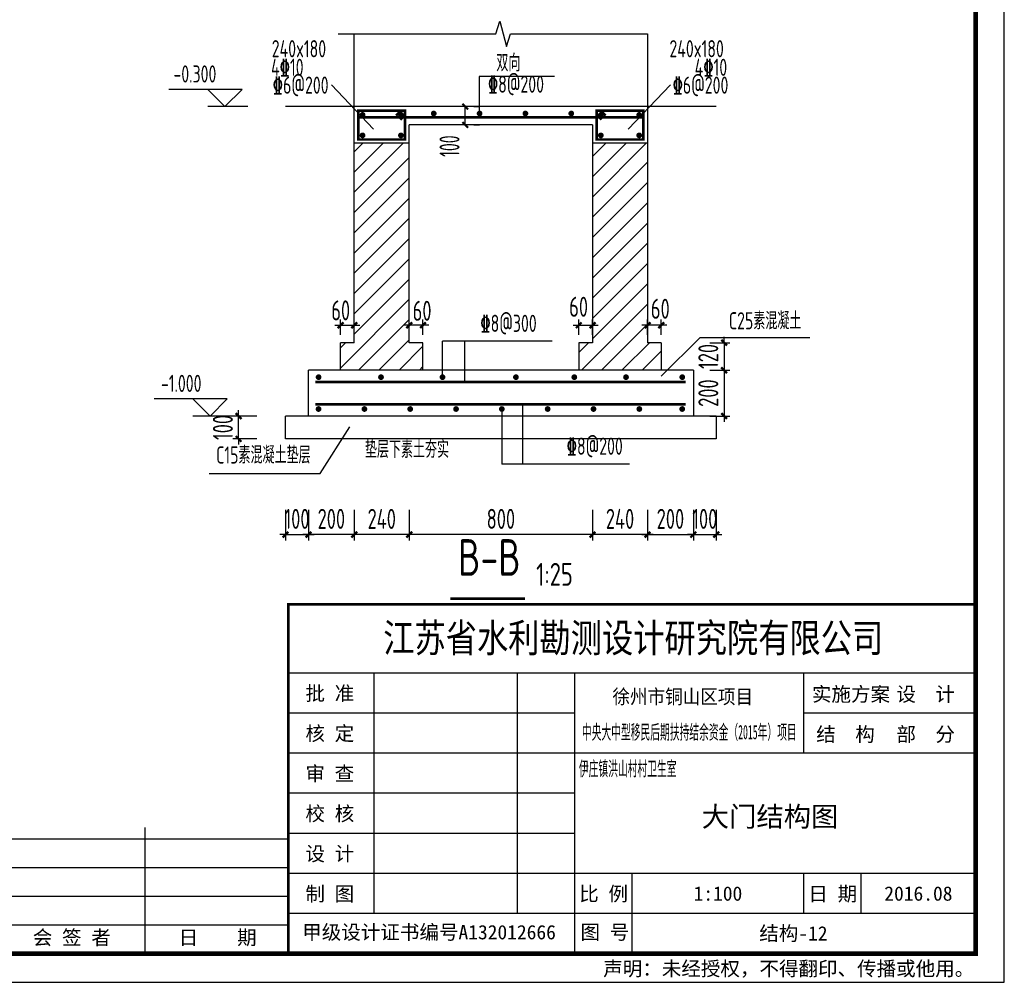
# Model space of a CAD drawing. Extents: x 4550910 to 19796140, y 148416 to 4611575.
# Tile 11 of 49: x 9756121 to 9773311, y 2004592 to 2021398. Entities that reach past the tile are written whole.
import ezdxf
from ezdxf.enums import TextEntityAlignment as Align

# ---------------------------------------------------------------- set-up
doc = ezdxf.new("R2010")
doc.units = 0
doc.header["$LTSCALE"] = 1000
doc.layers.get('0').update_dxf_attribs({"linetype": 'CONTINUOUS'})
doc.layers.get('Defpoints').update_dxf_attribs({"linetype": 'CONTINUOUS'})
for name, color, linetype in [('DIM', 3, 'CONTINUOUS'), ('NUM', 7, 'CONTINUOUS'), ('PUB_DIM', 94, 'CONTINUOUS'), ('PUB_HATCH', 8, 'CONTINUOUS'), ('REIN', 1, 'CONTINUOUS'), ('TEXT', 7, 'CONTINUOUS'), ('THIN', 7, 'CONTINUOUS'), ('图框', 7, 'CONTINUOUS')]:
    doc.layers.add(name, color=color, linetype=linetype)
doc.styles.add('DIM_FONT', font='tssdeng2.shx', dxfattribs={"width": 0.6, "bigfont": 'hztxt.shx'})
doc.styles.add('ST', font='SimSun.ttf')
doc.styles.add('TSSD_Dimension', font='Tssdeng.shx', dxfattribs={"width": 0.7, "bigfont": 'hztxt.shx'})
doc.styles.add('TSSD_Label', font='Tssdeng.shx', dxfattribs={"width": 0.7, "bigfont": 'hztxt.shx'})
doc.styles.add('TSSD_Norm', font='Tssdeng.shx', dxfattribs={"bigfont": 'hztxt.shx'})
doc.styles.add('TSSD_Rein', font='Tssdeng.shx', dxfattribs={"width": 0.7, "bigfont": 'hztxt.shx'})
doc.dimstyles.new('_TCH_ARCH&&100', dxfattribs={"dimtxt": 350, "dimasz": 100, "dimexe": 250, "dimexo": 300, "dimgap": 100, "dimtad": 1, "dimdec": 0, "dimzin": 0, "dimdsep": 46, "dimtxsty": 'DIM_FONT', "dimblk": 'ARCHTICK', "dimcen": 0.09, "dimclrt": 7, "dimazin": 2, "dimtfac": 1, "dimtdec": 0, "dimtix": 1, "dimtmove": 2, "dimatfit": 3, "dimfxl": 0, "dimtolj": 1, "dimtzin": 0, "dimarcsym": 0})
doc.dimstyles.new('TSSD_25_100', dxfattribs={"dimtxt": 350, "dimasz": 100, "dimexe": 100, "dimexo": 250, "dimgap": 100, "dimtad": 1, "dimdec": 0, "dimlfac": 0.25, "dimzin": 0, "dimdsep": 46, "dimtxsty": 'TSSD_Dimension', "dimblk": 'ARCHTICK', "dimblk1": 'ARCHTICK', "dimblk2": 'ARCHTICK', "dimcen": 0, "dimdle": 100, "dimclrt": 7, "dimadec": 0, "dimazin": 0, "dimtfac": 1, "dimtdec": 0, "dimtix": 1, "dimtmove": 2, "dimatfit": 3, "dimfxl": 0, "dimtolj": 1, "dimtzin": 0, "dimarcsym": 0})
pattern_1 = [(45, (9521635.03, 1910994.15), (-176.77677, 176.77677), [])]

# ---------------------------------------------------------------- blocks, each defined once
blk = doc.blocks.new('_ArchTick')
at = {"color": 0, "linetype": 'ByBlock', "const_width": 0.4}
blk.add_lwpolyline([(-0.5, -0.5), (0.5, 0.5)], dxfattribs=at)
blk = doc.blocks.new('*D396')
at = {"layer": 'Defpoints', "color": 0, "transparency": 16777216}
for p in [(9766122, 2013090), (9767082, 2013090), (9766122, 2012408)]:
    blk.add_point(p, dxfattribs=at)
at = {"layer": 'DIM', "color": 0, "lineweight": -2, "transparency": 16777216}
for p, q in [((9766122, 2012840), (9766122, 2012308)), ((9767082, 2012840), (9767082, 2012308)), ((9767182, 2012408), (9766022, 2012408))]:
    blk.add_line(p, q, dxfattribs=at)
at = {"layer": 'DIM', "color": 0, "lineweight": -2, "transparency": 16777216, "xscale": 100, "yscale": 100, "zscale": 100, "rotation": 180}
blk.add_blockref('_ArchTick', (9766122, 2012408), dxfattribs=at)
at = {"layer": 'DIM', "color": 0, "lineweight": -2, "transparency": 16777216, "xscale": 100, "yscale": 100, "zscale": 100}
blk.add_blockref('_ArchTick', (9767082, 2012408), dxfattribs=at)
at = {"layer": 'DIM', "color": 7, "transparency": 16777216, "insert": (9766602, 2012683), "char_height": 350, "attachment_point": 5, "style": 'TSSD_Dimension'}
blk.add_mtext('\\A1;240', dxfattribs=at)
blk = doc.blocks.new('*D397')
at = {"layer": 'Defpoints', "color": 0, "transparency": 16777216}
for p in [(9762922, 2013090), (9766122, 2013090), (9762922, 2012408)]:
    blk.add_point(p, dxfattribs=at)
at = {"layer": 'DIM', "color": 0, "lineweight": -2, "transparency": 16777216}
for p, q in [((9762922, 2012840), (9762922, 2012308)), ((9766122, 2012840), (9766122, 2012308)), ((9766222, 2012408), (9762822, 2012408))]:
    blk.add_line(p, q, dxfattribs=at)
at = {"layer": 'DIM', "color": 0, "lineweight": -2, "transparency": 16777216, "xscale": 100, "yscale": 100, "zscale": 100, "rotation": 180}
blk.add_blockref('_ArchTick', (9762922, 2012408), dxfattribs=at)
at = {"layer": 'DIM', "color": 0, "lineweight": -2, "transparency": 16777216, "xscale": 100, "yscale": 100, "zscale": 100}
blk.add_blockref('_ArchTick', (9766122, 2012408), dxfattribs=at)
at = {"layer": 'DIM', "color": 7, "transparency": 16777216, "insert": (9764522, 2012683), "char_height": 350, "attachment_point": 5, "style": 'TSSD_Dimension'}
blk.add_mtext('\\A1;800', dxfattribs=at)
blk = doc.blocks.new('*D398')
at = {"layer": 'Defpoints', "color": 0, "transparency": 16777216}
for p in [(9761962, 2013090), (9762922, 2013090), (9761962, 2012408)]:
    blk.add_point(p, dxfattribs=at)
at = {"layer": 'DIM', "color": 0, "lineweight": -2, "transparency": 16777216}
for p, q in [((9761962, 2012840), (9761962, 2012308)), ((9762922, 2012840), (9762922, 2012308)), ((9763022, 2012408), (9761862, 2012408))]:
    blk.add_line(p, q, dxfattribs=at)
at = {"layer": 'DIM', "color": 0, "lineweight": -2, "transparency": 16777216, "xscale": 100, "yscale": 100, "zscale": 100, "rotation": 180}
blk.add_blockref('_ArchTick', (9761962, 2012408), dxfattribs=at)
at = {"layer": 'DIM', "color": 0, "lineweight": -2, "transparency": 16777216, "xscale": 100, "yscale": 100, "zscale": 100}
blk.add_blockref('_ArchTick', (9762922, 2012408), dxfattribs=at)
at = {"layer": 'DIM', "color": 7, "transparency": 16777216, "insert": (9762442, 2012683), "char_height": 350, "attachment_point": 5, "style": 'TSSD_Dimension'}
blk.add_mtext('\\A1;240', dxfattribs=at)
blk = doc.blocks.new('*D399')
at = {"layer": 'Defpoints', "color": 0, "transparency": 16777216}
for p in [(9761162, 2013090), (9761962, 2013090), (9761162, 2012408)]:
    blk.add_point(p, dxfattribs=at)
at = {"layer": 'DIM', "color": 0, "lineweight": -2, "transparency": 16777216}
for p, q in [((9761162, 2012840), (9761162, 2012308)), ((9761962, 2012840), (9761962, 2012308)), ((9762062, 2012408), (9761062, 2012408))]:
    blk.add_line(p, q, dxfattribs=at)
at = {"layer": 'DIM', "color": 0, "lineweight": -2, "transparency": 16777216, "xscale": 100, "yscale": 100, "zscale": 100, "rotation": 180}
blk.add_blockref('_ArchTick', (9761162, 2012408), dxfattribs=at)
at = {"layer": 'DIM', "color": 0, "lineweight": -2, "transparency": 16777216, "xscale": 100, "yscale": 100, "zscale": 100}
blk.add_blockref('_ArchTick', (9761962, 2012408), dxfattribs=at)
at = {"layer": 'DIM', "color": 7, "transparency": 16777216, "insert": (9761562, 2012683), "char_height": 350, "attachment_point": 5, "style": 'TSSD_Dimension'}
blk.add_mtext('\\A1;200', dxfattribs=at)
blk = doc.blocks.new('*D400')
at = {"layer": 'Defpoints', "color": 0, "transparency": 16777216}
for p in [(9767082, 2013090), (9767882, 2013090), (9767882, 2012408)]:
    blk.add_point(p, dxfattribs=at)
at = {"layer": 'DIM', "color": 0, "lineweight": -2, "transparency": 16777216}
for p, q in [((9767082, 2012840), (9767082, 2012308)), ((9767882, 2012840), (9767882, 2012308)), ((9766982, 2012408), (9767982, 2012408))]:
    blk.add_line(p, q, dxfattribs=at)
at = {"layer": 'DIM', "color": 0, "lineweight": -2, "transparency": 16777216, "xscale": 100, "yscale": 100, "zscale": 100, "rotation": 180}
blk.add_blockref('_ArchTick', (9767082, 2012408), dxfattribs=at)
at = {"layer": 'DIM', "color": 0, "lineweight": -2, "transparency": 16777216, "xscale": 100, "yscale": 100, "zscale": 100}
blk.add_blockref('_ArchTick', (9767882, 2012408), dxfattribs=at)
at = {"layer": 'DIM', "color": 7, "transparency": 16777216, "insert": (9767482, 2012683), "char_height": 350, "attachment_point": 5, "style": 'TSSD_Dimension'}
blk.add_mtext('\\A1;200', dxfattribs=at)
blk = doc.blocks.new('*D401')
at = {"layer": 'Defpoints', "color": 0, "transparency": 16777216}
for p in [(9759943, 2014479), (9760512, 2014479), (9760512, 2014079)]:
    blk.add_point(p, dxfattribs=at)
at = {"layer": 'DIM', "color": 0, "lineweight": -2, "transparency": 16777216}
for p, q in [((9760262, 2014479), (9759843, 2014479)), ((9759943, 2014479), (9759943, 2014579)), ((9759943, 2014079), (9759943, 2014479)), ((9760262, 2014079), (9759843, 2014079)), ((9759943, 2014079), (9759943, 2013979))]:
    blk.add_line(p, q, dxfattribs=at)
at = {"layer": 'DIM', "color": 0, "lineweight": -2, "transparency": 16777216, "xscale": 100, "yscale": 100, "zscale": 100}
for p, rotation in [((9759943, 2014479), 270), ((9759943, 2014079), 90)]:
    blk.add_blockref('_ArchTick', p, dxfattribs=dict(at, rotation=rotation))
at = {"layer": 'DIM', "color": 7, "transparency": 16777216, "insert": (9759668, 2014279), "char_height": 350, "attachment_point": 5, "rotation": 90, "style": 'TSSD_Dimension'}
blk.add_mtext('\\A1;100', dxfattribs=at)
blk = doc.blocks.new('*D402')
at = {"layer": 'Defpoints', "color": 0, "transparency": 16777216}
for p in [(9767082, 2016064), (9767082, 2015646), (9767322, 2015646)]:
    blk.add_point(p, dxfattribs=at)
at = {"layer": 'DIM', "color": 0, "lineweight": -2, "transparency": 16777216}
for p, q in [((9767082, 2015896), (9767082, 2016164)), ((9767322, 2015896), (9767322, 2016164)), ((9767422, 2016064), (9766982, 2016064))]:
    blk.add_line(p, q, dxfattribs=at)
at = {"layer": 'DIM', "color": 0, "lineweight": -2, "transparency": 16777216, "xscale": 100, "yscale": 100, "zscale": 100, "rotation": 180}
blk.add_blockref('_ArchTick', (9767082, 2016064), dxfattribs=at)
at = {"layer": 'DIM', "color": 0, "lineweight": -2, "transparency": 16777216, "xscale": 100, "yscale": 100, "zscale": 100}
blk.add_blockref('_ArchTick', (9767322, 2016064), dxfattribs=at)
at = {"layer": 'DIM', "color": 7, "transparency": 16777216, "insert": (9767305, 2016351), "char_height": 350, "attachment_point": 5, "style": 'TSSD_Dimension'}
blk.add_mtext('\\A1;60', dxfattribs=at)
blk = doc.blocks.new('*D403')
at = {"layer": 'Defpoints', "color": 0, "transparency": 16777216}
for p in [(9766122, 2016064), (9765882, 2015646), (9766122, 2015646)]:
    blk.add_point(p, dxfattribs=at)
at = {"layer": 'DIM', "color": 0, "lineweight": -2, "transparency": 16777216}
for p, q in [((9765882, 2015896), (9765882, 2016164)), ((9766122, 2015896), (9766122, 2016164)), ((9765782, 2016064), (9766222, 2016064))]:
    blk.add_line(p, q, dxfattribs=at)
at = {"layer": 'DIM', "color": 0, "lineweight": -2, "transparency": 16777216, "xscale": 100, "yscale": 100, "zscale": 100, "rotation": 180}
blk.add_blockref('_ArchTick', (9765882, 2016064), dxfattribs=at)
at = {"layer": 'DIM', "color": 0, "lineweight": -2, "transparency": 16777216, "xscale": 100, "yscale": 100, "zscale": 100}
blk.add_blockref('_ArchTick', (9766122, 2016064), dxfattribs=at)
at = {"layer": 'DIM', "color": 7, "transparency": 16777216, "insert": (9765879, 2016386), "char_height": 350, "attachment_point": 5, "style": 'TSSD_Dimension'}
blk.add_mtext('\\A1;60', dxfattribs=at)
blk = doc.blocks.new('*D404')
at = {"layer": 'Defpoints', "color": 0, "transparency": 16777216}
for p in [(9761962, 2016064), (9761722, 2015646), (9761962, 2015646)]:
    blk.add_point(p, dxfattribs=at)
at = {"layer": 'DIM', "color": 0, "lineweight": -2, "transparency": 16777216}
for p, q in [((9761722, 2015896), (9761722, 2016164)), ((9761962, 2015896), (9761962, 2016164)), ((9761622, 2016064), (9762062, 2016064))]:
    blk.add_line(p, q, dxfattribs=at)
at = {"layer": 'DIM', "color": 0, "lineweight": -2, "transparency": 16777216, "xscale": 100, "yscale": 100, "zscale": 100, "rotation": 180}
blk.add_blockref('_ArchTick', (9761722, 2016064), dxfattribs=at)
at = {"layer": 'DIM', "color": 0, "lineweight": -2, "transparency": 16777216, "xscale": 100, "yscale": 100, "zscale": 100}
blk.add_blockref('_ArchTick', (9761962, 2016064), dxfattribs=at)
at = {"layer": 'DIM', "color": 7, "transparency": 16777216, "insert": (9761725, 2016323), "char_height": 350, "attachment_point": 5, "style": 'TSSD_Dimension'}
blk.add_mtext('\\A1;60', dxfattribs=at)
blk = doc.blocks.new('*D405')
at = {"layer": 'Defpoints', "color": 0, "transparency": 16777216}
for p in [(9762922, 2016064), (9762922, 2015646), (9763162, 2015646)]:
    blk.add_point(p, dxfattribs=at)
at = {"layer": 'DIM', "color": 0, "lineweight": -2, "transparency": 16777216}
for p, q in [((9762922, 2015896), (9762922, 2016164)), ((9763162, 2015896), (9763162, 2016164)), ((9763262, 2016064), (9762822, 2016064))]:
    blk.add_line(p, q, dxfattribs=at)
at = {"layer": 'DIM', "color": 0, "lineweight": -2, "transparency": 16777216, "xscale": 100, "yscale": 100, "zscale": 100, "rotation": 180}
blk.add_blockref('_ArchTick', (9762922, 2016064), dxfattribs=at)
at = {"layer": 'DIM', "color": 0, "lineweight": -2, "transparency": 16777216, "xscale": 100, "yscale": 100, "zscale": 100}
blk.add_blockref('_ArchTick', (9763162, 2016064), dxfattribs=at)
at = {"layer": 'DIM', "color": 7, "transparency": 16777216, "insert": (9763146, 2016316), "char_height": 350, "attachment_point": 5, "style": 'TSSD_Dimension'}
blk.add_mtext('\\A1;60', dxfattribs=at)
blk = doc.blocks.new('*D409')
at = {"layer": 'Defpoints', "color": 0, "transparency": 16777216}
for p in [(9767920, 2015759), (9767920, 2015279), (9768419, 2015279)]:
    blk.add_point(p, dxfattribs=at)
at = {"layer": 'DIM', "color": 0, "lineweight": -2, "transparency": 16777216}
for p, q in [((9768419, 2015759), (9768419, 2015859)), ((9768170, 2015759), (9768519, 2015759)), ((9768419, 2015759), (9768419, 2015279)), ((9768170, 2015279), (9768519, 2015279)), ((9768419, 2015279), (9768419, 2015179))]:
    blk.add_line(p, q, dxfattribs=at)
at = {"layer": 'DIM', "color": 0, "lineweight": -2, "transparency": 16777216, "xscale": 100, "yscale": 100, "zscale": 100}
for p, rotation in [((9768419, 2015759), 270), ((9768419, 2015279), 90)]:
    blk.add_blockref('_ArchTick', p, dxfattribs=dict(at, rotation=rotation))
at = {"layer": 'DIM', "color": 7, "transparency": 16777216, "insert": (9768144, 2015519), "char_height": 350, "attachment_point": 5, "rotation": 90, "style": 'TSSD_Dimension'}
blk.add_mtext('\\A1;120', dxfattribs=at)
blk = doc.blocks.new('*D410')
at = {"layer": 'Defpoints', "color": 0, "transparency": 16777216}
for p in [(9767920, 2015279), (9767920, 2014479), (9768419, 2014479)]:
    blk.add_point(p, dxfattribs=at)
at = {"layer": 'DIM', "color": 0, "lineweight": -2, "transparency": 16777216}
for p, q in [((9768170, 2015279), (9768519, 2015279)), ((9768419, 2015379), (9768419, 2014379)), ((9768170, 2014479), (9768519, 2014479))]:
    blk.add_line(p, q, dxfattribs=at)
at = {"layer": 'DIM', "color": 0, "lineweight": -2, "transparency": 16777216, "xscale": 100, "yscale": 100, "zscale": 100}
for p, rotation in [((9768419, 2015279), 90), ((9768419, 2014479), 270)]:
    blk.add_blockref('_ArchTick', p, dxfattribs=dict(at, rotation=rotation))
at = {"layer": 'DIM', "color": 7, "transparency": 16777216, "insert": (9768144, 2014879), "char_height": 350, "attachment_point": 5, "rotation": 90, "style": 'TSSD_Dimension'}
blk.add_mtext('\\A1;200', dxfattribs=at)
blk = doc.blocks.new('*D411')
at = {"layer": 'Defpoints', "color": 0, "transparency": 16777216}
for p in [(9760762, 2013090), (9761162, 2013090), (9761162, 2012408)]:
    blk.add_point(p, dxfattribs=at)
at = {"layer": 'DIM', "color": 0, "lineweight": -2, "transparency": 16777216}
for p, q in [((9760762, 2012840), (9760762, 2012308)), ((9761162, 2012840), (9761162, 2012308)), ((9760762, 2012408), (9760662, 2012408)), ((9760762, 2012408), (9761162, 2012408)), ((9761162, 2012408), (9761262, 2012408))]:
    blk.add_line(p, q, dxfattribs=at)
at = {"layer": 'DIM', "color": 0, "lineweight": -2, "transparency": 16777216, "xscale": 100, "yscale": 100, "zscale": 100}
blk.add_blockref('_ArchTick', (9760762, 2012408), dxfattribs=at)
at = {"layer": 'DIM', "color": 0, "lineweight": -2, "transparency": 16777216, "xscale": 100, "yscale": 100, "zscale": 100, "rotation": 180}
blk.add_blockref('_ArchTick', (9761162, 2012408), dxfattribs=at)
at = {"layer": 'DIM', "color": 7, "transparency": 16777216, "insert": (9760962, 2012683), "char_height": 350, "attachment_point": 5, "style": 'TSSD_Dimension'}
blk.add_mtext('\\A1;100', dxfattribs=at)
blk = doc.blocks.new('*D412')
at = {"layer": 'Defpoints', "color": 0, "transparency": 16777216}
for p in [(9767882, 2013090), (9768282, 2013090), (9768282, 2012408)]:
    blk.add_point(p, dxfattribs=at)
at = {"layer": 'DIM', "color": 0, "lineweight": -2, "transparency": 16777216}
for p, q in [((9767882, 2012840), (9767882, 2012308)), ((9768282, 2012840), (9768282, 2012308)), ((9767882, 2012408), (9767782, 2012408)), ((9767882, 2012408), (9768282, 2012408)), ((9768282, 2012408), (9768382, 2012408))]:
    blk.add_line(p, q, dxfattribs=at)
at = {"layer": 'DIM', "color": 0, "lineweight": -2, "transparency": 16777216, "xscale": 100, "yscale": 100, "zscale": 100}
blk.add_blockref('_ArchTick', (9767882, 2012408), dxfattribs=at)
at = {"layer": 'DIM', "color": 0, "lineweight": -2, "transparency": 16777216, "xscale": 100, "yscale": 100, "zscale": 100, "rotation": 180}
blk.add_blockref('_ArchTick', (9768282, 2012408), dxfattribs=at)
at = {"layer": 'DIM', "color": 7, "transparency": 16777216, "insert": (9768082, 2012683), "char_height": 350, "attachment_point": 5, "style": 'TSSD_Dimension'}
blk.add_mtext('\\A1;100', dxfattribs=at)
blk = doc.blocks.new('*D380')
at = {"layer": 'Defpoints', "color": 0, "linetype": 'Continuous', "transparency": 16777216}
for p in [(9763751, 2019881), (9763900, 2019881), (9763751, 2019561)]:
    blk.add_point(p, dxfattribs=at)
at = {"layer": 'PUB_DIM', "color": 0, "linetype": 'Continuous', "lineweight": -2, "transparency": 16777216}
for p, q in [((9763900, 2019561), (9763900, 2019881)), ((9764051, 2019881), (9764150, 2019881)), ((9764051, 2019561), (9764150, 2019561))]:
    blk.add_line(p, q, dxfattribs=at)
at = {"layer": 'PUB_DIM', "color": 0, "linetype": 'Continuous', "lineweight": -2, "transparency": 16777216, "xscale": 100, "yscale": 100, "zscale": 100}
for p, rotation in [((9763900, 2019881), 90), ((9763900, 2019561), 270)]:
    blk.add_blockref('_ArchTick', p, dxfattribs=dict(at, rotation=rotation))
at = {"layer": 'PUB_DIM', "color": 7, "linetype": 'Continuous', "transparency": 16777216, "insert": (9763625, 2019191), "char_height": 350, "attachment_point": 5, "rotation": 90, "style": 'DIM_FONT'}
blk.add_mtext('\\A1;100', dxfattribs=at)

msp = doc.modelspace()

# ---------------------------------------------------------------- hatches: boundary and pattern name
at = {"layer": 'PUB_HATCH', "linetype": 'Continuous'}
h = msp.add_hatch(dxfattribs=at)
h.set_pattern_fill('普通砖', color=256, scale=100)
h.set_pattern_definition(pattern_1)
h.paths.add_polyline_path([(9761962, 2019241.3), (9761962, 2015759.2), (9761722, 2015759.2), (9761722, 2015279.2), (9763162, 2015279.2), (9763162, 2015759.2), (9762922, 2015759.2), (9762922, 2019241.3)])
h = msp.add_hatch(dxfattribs=at)
h.set_pattern_fill('普通砖', color=256, scale=100)
h.set_pattern_definition(pattern_1)
h.paths.add_polyline_path([(9767082, 2019241.3), (9766122, 2019241.3), (9766122, 2015759.2), (9765882, 2015759.2), (9765882, 2015279.2), (9767322, 2015279.2), (9767322, 2015759.2), (9767082, 2015759.2)])

# ---------------------------------------------------------------- linework, layer by layer
for p, q in [((9761962, 2015759.2), (9761962, 2021152)), ((9767082, 2021152), (9767082, 2015759.2)), ((9765458.3, 2020407.1), (9764141.9, 2020407.1)), ((9764141.9, 2020407.1), (9764141.9, 2019778.7)), ((9767082, 2019881.3), (9761962, 2019881.3)), ((9762922, 2015759.2), (9762922, 2019561.3)), ((9766122, 2019561.3), (9762922, 2019561.3)), ((9766122, 2019561.3), (9766122, 2015759.2)), ((9762922, 2019241.3), (9761962, 2019241.3)), ((9767082, 2019241.3), (9766122, 2019241.3)), ((9765415.7, 2015786.3), (9763502.6, 2015786.3)), ((9763502.6, 2015157.2), (9763502.6, 2015786.3)), ((9763893.6, 2015074.8), (9763893.6, 2015786.3)), ((9768000.8, 2015852.6), (9767317.6, 2015175.2)), ((9761722, 2015279.2), (9761722, 2015759.2)), ((9761962, 2015759.2), (9761722, 2015759.2)), ((9763162, 2015759.2), (9762922, 2015759.2)), ((9763162, 2015279.2), (9763162, 2015759.2)), ((9765882, 2015759.2), (9765882, 2015279.2)), ((9766122, 2015759.2), (9765882, 2015759.2)), ((9767322, 2015759.2), (9767082, 2015759.2)), ((9767322, 2015759.2), (9767322, 2015279.2)), ((9761162, 2014479.2), (9761162, 2015279.2)), ((9767882, 2015279.2), (9761162, 2015279.2)), ((9767882, 2015279.2), (9767882, 2014479.2)), ((9764538.9, 2014601.2), (9764538.9, 2013640.9)), ((9764897.4, 2014683.6), (9764897.4, 2013640.9)), ((9760762, 2014079.2), (9760762, 2014479.2)), ((9768282, 2014479.2), (9760762, 2014479.2)), ((9768282, 2014479.2), (9768282, 2014079.2)), ((9761365.9, 2013475.9), (9761886.2, 2014288)), ((9768282, 2014079.2), (9760762, 2014079.2)), ((9766767.5, 2013640.9), (9764538.9, 2013640.9)), ((9759427.1, 2013475.9), (9761365.9, 2013475.9))]:
    msp.add_line(p, q)
at = {"linetype": 'Continuous'}
for p, q in [((9761562.1, 2020261.5), (9762297, 2019485.1)), ((9767481.9, 2020261.5), (9766746.9, 2019485.1))]:
    msp.add_line(p, q, dxfattribs=at)
at = {"color": 2}
for p, q in [((9761962, 2019881.3), (9760762, 2019881.3)), ((9766122, 2019881.3), (9762922, 2019881.3)), ((9768282, 2019881.3), (9767082, 2019881.3))]:
    msp.add_line(p, q, dxfattribs=at)
at = {"const_width": 45}
for points in [[(9761281.8, 2015074.8), (9767745.2, 2015074.8)], [(9761281.8, 2014683.6), (9767745.2, 2014683.6)]]:
    msp.add_lwpolyline(points, dxfattribs=at)
at = {"layer": 'NUM', "color": 0, "const_width": 50}
msp.add_lwpolyline([(9763642, 2011290.1), (9764944.2, 2011290.1)], dxfattribs=at)
at = {"layer": 'NUM', "color": 0}
msp.add_lwpolyline([(9763642, 2011190.1), (9764944.2, 2011190.1)], dxfattribs=at)
at = {"layer": 'REIN', "const_width": 45}
for points in [[(9762764.6, 2019653.2), (9762849.5, 2019738.1), (9762849.5, 2019808.8), (9762034.5, 2019808.8), (9762034.5, 2019305.9), (9762849.5, 2019305.9), (9762849.5, 2019808.8), (9762778.8, 2019808.8), (9762693.9, 2019723.9)], [(9766279.3, 2019653.2), (9766194.5, 2019738.1), (9766194.5, 2019808.8), (9767009.5, 2019808.8), (9767009.5, 2019305.9), (9766194.5, 2019305.9), (9766194.5, 2019808.8), (9766265.2, 2019808.8), (9766350, 2019723.9)], [(9762021.1, 2019694.5), (9767006.3, 2019694.5)]]:
    msp.add_lwpolyline(points, dxfattribs=at)
at = {"layer": 'REIN', "const_width": 50}
for points in [[(9762107, 2019761.3, 1), (9762107, 2019711.3, 1)], [(9762777, 2019761.3, 1), (9762777, 2019711.3, 1)], [(9763349.9, 2019785.5, 1), (9763349.9, 2019735.5, 1)], [(9764149.9, 2019785.5, 1), (9764149.9, 2019735.5, 1)], [(9764949.9, 2019785.5, 1), (9764949.9, 2019735.5, 1)], [(9765749.9, 2019785.5, 1), (9765749.9, 2019735.5, 1)], [(9766267, 2019761.3, -1), (9766267, 2019711.3, -1)], [(9766937, 2019761.3, -1), (9766937, 2019711.3, -1)], [(9762107, 2019403.4, 1), (9762107, 2019353.4, 1)], [(9762777, 2019403.4, 1), (9762777, 2019353.4, 1)], [(9766267, 2019403.4, -1), (9766267, 2019353.4, -1)], [(9766937, 2019403.4, -1), (9766937, 2019353.4, -1)], [(9761338.9, 2015132.2, -1), (9761338.9, 2015182.2, -1)], [(9762428.7, 2015132.2, -1), (9762428.7, 2015182.2, -1)], [(9763502.6, 2015132.2, -1), (9763502.6, 2015182.2, -1)], [(9764784.5, 2015132.2, -1), (9764784.5, 2015182.2, -1)], [(9765803.9, 2015132.2, -1), (9765803.9, 2015182.2, -1)], [(9766706.7, 2015132.2, -1), (9766706.7, 2015182.2, -1)], [(9767688.1, 2015132.2, 1), (9767688.1, 2015182.2, 1)], [(9761338.9, 2014626.2, 1), (9761338.9, 2014576.2, 1)], [(9762138.9, 2014626.2, 1), (9762138.9, 2014576.2, 1)], [(9762938.9, 2014626.2, 1), (9762938.9, 2014576.2, 1)], [(9763738.9, 2014626.2, 1), (9763738.9, 2014576.2, 1)], [(9764538.9, 2014626.2, 1), (9764538.9, 2014576.2, 1)], [(9765338.9, 2014626.2, 1), (9765338.9, 2014576.2, 1)], [(9766138.9, 2014626.2, 1), (9766138.9, 2014576.2, 1)], [(9766938.9, 2014626.2, 1), (9766938.9, 2014576.2, 1)], [(9767688.1, 2014626.2, -1), (9767688.1, 2014576.2, -1)]]:
    msp.add_lwpolyline(points, format="xyb", close=True, dxfattribs=at)
at = {"layer": 'THIN'}
for p, q in [((9759405, 2020181.3), (9758726.5, 2020181.3)), ((9759705, 2019881.3), (9759405, 2020181.3)), ((9760005, 2020181.3), (9759405, 2020181.3)), ((9759705, 2019881.3), (9760005, 2020181.3)), ((9760102.4, 2019881.3), (9759405, 2019881.3)), ((9768000.8, 2015852.6), (9769914.6, 2015852.6)), ((9759145.6, 2014779.2), (9758467.2, 2014779.2)), ((9759445.6, 2014479.2), (9759145.6, 2014779.2)), ((9759745.6, 2014779.2), (9759145.6, 2014779.2)), ((9759445.6, 2014479.2), (9759745.6, 2014779.2)), ((9759843.1, 2014479.2), (9759145.6, 2014479.2))]:
    msp.add_line(p, q, dxfattribs=at)
msp.add_lwpolyline([(9761682, 2021152), (9764432.2, 2021152), (9764502.2, 2021372), (9764622.2, 2020932), (9764692.2, 2021152), (9767082, 2021152)], dxfattribs=at)
at = {"layer": '图框'}
for p, q in [((9772811.3, 2009992.3), (9760811.3, 2009992.3)), ((9762311.3, 2005792.3), (9762311.3, 2009992.3)), ((9764811.3, 2005792.3), (9764811.3, 2009992.3)), ((9765811.3, 2005092.3), (9765811.3, 2009992.3)), ((9769811.3, 2008592.3), (9769811.3, 2009992.3)), ((9765811.3, 2009292.3), (9760811.3, 2009292.3)), ((9772811.3, 2009292.3), (9769811.3, 2009292.3)), ((9772811.3, 2008592.3), (9760811.3, 2008592.3)), ((9765811.3, 2007892.3), (9760811.3, 2007892.3)), ((9758311.3, 2005092.3), (9758311.3, 2007292.3)), ((9765811.3, 2007192.3), (9760811.3, 2007192.3)), ((9760811.3, 2007092.3), (9753311.3, 2007092.3)), ((9760811.3, 2006592.3), (9753311.3, 2006592.3)), ((9772811.3, 2006492.3), (9760811.3, 2006492.3)), ((9766811.3, 2005092.3), (9766811.3, 2006492.3)), ((9769811.3, 2005792.3), (9769811.3, 2006492.3)), ((9769811.3, 2005792.3), (9769811.3, 2006492.3)), ((9770811.3, 2005792.3), (9770811.3, 2006492.3)), ((9760811.3, 2006092.3), (9753311.3, 2006092.3)), ((9772811.3, 2005792.3), (9760811.3, 2005792.3)), ((9760811.3, 2005592.3), (9753311.3, 2005592.3))]:
    msp.add_line(p, q, dxfattribs=at)
at = {"layer": '图框', "color": 4}
msp.add_lwpolyline([(9773311.3, 2034292.3), (9731311.3, 2034292.3), (9731311.3, 2004592.3), (9773311.3, 2004592.3)], close=True, dxfattribs=at)
at = {"layer": '图框', "color": 4, "const_width": 80}
msp.add_lwpolyline([(9733811.3, 2005092.3), (9772811.3, 2005092.3), (9772811.3, 2033792.3), (9733811.3, 2033792.3)], close=True, dxfattribs=at)
at = {"layer": '图框', "const_width": 45}
msp.add_lwpolyline([(9760811.3, 2005092.3), (9760811.3, 2011192.3), (9772811.3, 2011192.3)], dxfattribs=at)

# ---------------------------------------------------------------- texts
at = {"layer": 'NUM', "color": 0, "style": 'TSSD_Norm', "width": 0.75}
for s, height, p in [('B-B', 640, (9763775.1, 2011497.5)), ('1:25', 400, (9765138, 2011395.1))]:
    msp.add_text(s, height=height, dxfattribs=at).set_placement(p, align=Align.BOTTOM_LEFT)
at = {"layer": 'TEXT', "style": 'TSSD_Rein', "width": 0.7}
for s, p in [('240x180', (9760521.1, 2020741.4)), ('双向', (9764443.4, 2020495.2)), ('4%%13210', (9760509.1, 2020417.3)), ('%%1328@200', (9764294.6, 2020122.9)), ('%%1326@200', (9760539.2, 2020105.3))]:
    msp.add_text(s, height=300, dxfattribs=at).set_placement(p)
for s, p in [('240x180', (9767464.7, 2020741.4)), ('4%%13210', (9767904.9, 2020417.3)), ('%%1326@200', (9767519.4, 2020105.3))]:
    msp.add_text(s, height=300, rotation=360, dxfattribs=at).set_placement(p)
msp.add_text('C25素混凝土 ', height=300, dxfattribs=at).set_placement((9769896.3, 2015901.6), align=Align.BOTTOM_RIGHT)
at = {"layer": 'THIN', "style": 'TSSD_Label', "width": 0.7}
for s, p in [('-0.300', (9759554.1, 2020211.1)), ('%%1328@300', (9765147, 2015857)), ('-1.000', (9759294.8, 2014809)), ('垫层下素土夯实', (9763617.6, 2013656.3)), ('%%1328@200', (9766650.4, 2013711.6)), ('C15素混凝土垫层', (9761200.5, 2013558.5))]:
    msp.add_text(s, height=300, dxfattribs=at).set_placement(p, align=Align.BOTTOM_RIGHT)
at = {"layer": '图框', "style": 'ST', "width": 0.8}
msp.add_text('江苏省水利勘测设计研究院有限公司', height=500, dxfattribs=at).set_placement((9762467.4, 2010354.8))
at = {"layer": '图框', "style": 'ST'}
for s, p in [('批 准', (9761109.5, 2009512.3)), ('实施方案', (9769952.2, 2009497.6)), ('设  计', (9771427.5, 2009497.6)), ('核 定', (9761109.5, 2008812.3)), ('结  构', (9770027.5, 2008797.6)), ('部  分', (9771427.5, 2008797.6)), ('审 查', (9761109.5, 2008112.3)), ('校 核', (9761109.5, 2007412.3)), ('设 计', (9761109.5, 2006712.3)), ('制 图', (9761109.5, 2006012.3)), ('比 例', (9765889.4, 2006012.3)), ('日 期', (9769889.4, 2006012.3)), ('会 签 者', (9756349.2, 2005249.5)), ('日    期', (9758895.4, 2005249.5)), ('甲级设计证书编号A132012666', (9761053.5, 2005342.6)), ('图 号', (9765911.3, 2005342.6)), ('声明：未经授权，不得翻印、传播或他用。', (9766308.3, 2004706.9))]:
    msp.add_text(s, height=250, dxfattribs=at).set_placement(p)
for s, width, p in [('徐州市铜山区项目 ', 0.9, (9767773.3, 2009455.4)), ('中央大中型移民后期扶持结余资金（2015年）项目', 0.5, (9767811.5, 2008836.3))]:
    msp.add_text(s, height=250, dxfattribs=dict(at, width=width)).set_placement(p, align=Align.CENTER)
at = {"layer": '图框', "style": 'ST', "width": 0.5}
msp.add_text('伊庄镇洪山村村卫生室', height=250, dxfattribs=at).set_placement((9766735.8, 2008323.5), align=Align.MIDDLE_CENTER)
at = {"layer": '图框', "style": 'ST'}
for s, height, p in [('大门结构图', 350, (9769221.8, 2007485)), ('1:100', 250, (9768311.5, 2006142.3)), ('2016.08', 250, (9771811.3, 2006142.3)), (' 结构-12', 250, (9769544.6, 2005446.6))]:
    msp.add_text(s, height=height, dxfattribs=at).set_placement(p, align=Align.MIDDLE_CENTER)

# ---------------------------------------------------------------- dimensions: what is measured, and where the dimension line sits
at = {"layer": 'DIM'}
for base, p1, p2, picture, middle in [((9761962, 2016063.6), (9761722, 2015645.5), (9761962, 2015645.5), '*D404', (9761725.4, 2016322.9)), ((9766122, 2016063.6), (9765882, 2015645.5), (9766122, 2015645.5), '*D403', (9765878.9, 2016385.7))]:
    dim = msp.add_linear_dim(base=base, p1=p1, p2=p2, angle=180, dimstyle='TSSD_25_100', dxfattribs=at)
    dim.commit()
    dim.dimension.update_dxf_attribs({"geometry": picture, "text_midpoint": middle, "dimtype": 128})
for base, p1, p2, picture, middle in [((9762922, 2016063.6), (9763162, 2015645.5), (9762922, 2015645.5), '*D405', (9763145.5, 2016315.7)), ((9767082, 2016063.6), (9767322, 2015645.5), (9767082, 2015645.5), '*D402', (9767305.5, 2016350.6))]:
    dim = msp.add_linear_dim(base=base, p1=p1, p2=p2, dimstyle='TSSD_25_100', dxfattribs=at)
    dim.commit()
    dim.dimension.update_dxf_attribs({"geometry": picture, "text_midpoint": middle, "dimtype": 128})
for base, p1, p2, angle, picture, middle in [((9768418.9, 2015279.2), (9767919.9, 2015759.2), (9767919.9, 2015279.2), 90, '*D409', (9768143.9, 2015519.2)), ((9768418.9, 2014479.2), (9767919.9, 2015279.2), (9767919.9, 2014479.2), 90, '*D410', (9768143.9, 2014879.2)), ((9759943.1, 2014479.2), (9760512.3, 2014079.2), (9760512.3, 2014479.2), 270, '*D401', (9759668.1, 2014279.2)), ((9761162, 2012407.6), (9760762, 2013090.4), (9761162, 2013090.4), 180, '*D411', (9760962, 2012682.6)), ((9767882, 2012407.6), (9767082, 2013090.4), (9767882, 2013090.4), 180, '*D400', (9767482, 2012682.6)), ((9768282, 2012407.6), (9767882, 2013090.4), (9768282, 2013090.4), 180, '*D412', (9768082, 2012682.6))]:
    dim = msp.add_linear_dim(base=base, p1=p1, p2=p2, angle=angle, dimstyle='TSSD_25_100', dxfattribs=at)
    dim.commit()
    dim.dimension.update_dxf_attribs({"geometry": picture, "text_midpoint": middle})
for base, p1, p2, picture, middle in [((9761162, 2012407.6), (9761962, 2013090.4), (9761162, 2013090.4), '*D399', (9761562, 2012682.6)), ((9761962, 2012407.6), (9762922, 2013090.4), (9761962, 2013090.4), '*D398', (9762442, 2012682.6)), ((9762922, 2012407.6), (9766122, 2013090.4), (9762922, 2013090.4), '*D397', (9764522, 2012682.6)), ((9766122, 2012407.6), (9767082, 2013090.4), (9766122, 2013090.4), '*D396', (9766602, 2012682.6))]:
    dim = msp.add_linear_dim(base=base, p1=p1, p2=p2, dimstyle='TSSD_25_100', dxfattribs=at)
    dim.commit()
    dim.dimension.update_dxf_attribs({"geometry": picture, "text_midpoint": middle})
at = {"layer": 'PUB_DIM', "linetype": 'Continuous'}
dim = msp.add_linear_dim(base=(9763900.1, 2019881.3), p1=(9763751.4, 2019561.3), p2=(9763751.4, 2019881.3), angle=90, text='100', dimstyle='_TCH_ARCH&&100', dxfattribs=at)
dim.commit()
dim.dimension.update_dxf_attribs({"geometry": '*D380', "text_midpoint": (9763625.1, 2019191.3), "dimtype": 129})

doc.saveas('drawing.dxf')
